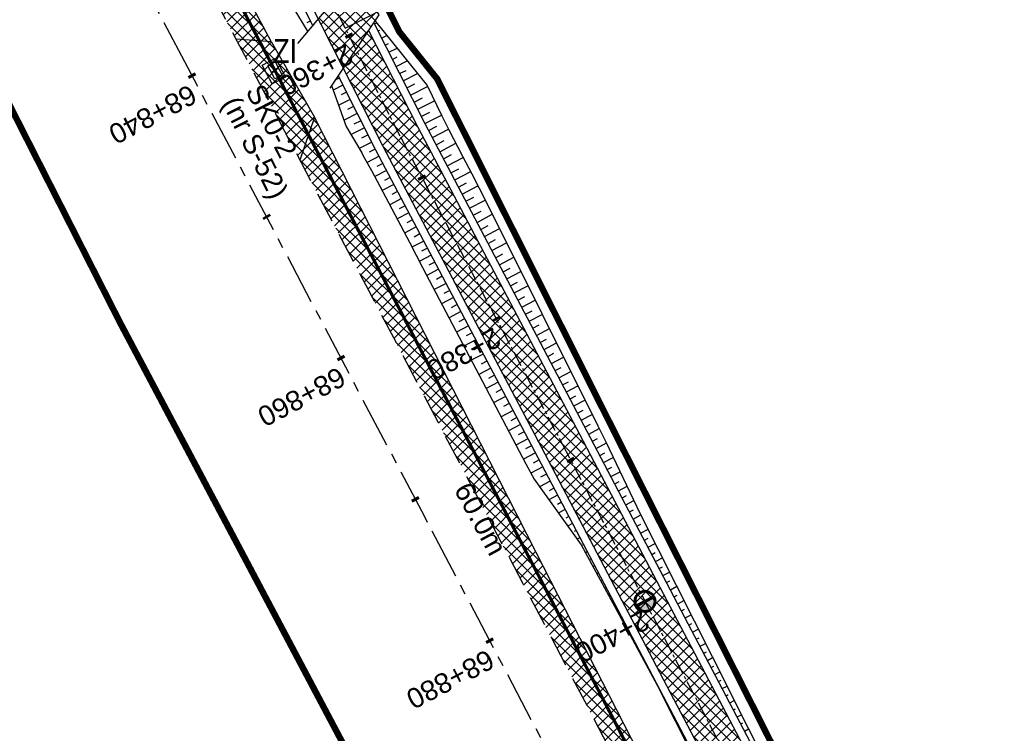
# Model space of a CAD drawing. Header units: metres. Extents: x 7529682 to 7533711, y 5721186 to 5727842.
# Tile 44 of 110: x 7530796 to 7530858, y 5725669 to 5725714. Entities that reach past the tile are written whole.
import ezdxf

# ---------------------------------------------------------------- set-up
doc = ezdxf.new("R2010")
doc.units = ezdxf.units.M
for name, pattern in [('817-dzialki-09-05-04$0$HIDDEN', [0.375, 0.25, -0.125]), ('CENTER', [50.8, 31.75, -6.35, 6.35, -6.35]), ('HIDDEN', [9.525, 6.35, -3.175])]:
    doc.linetypes.add(name, pattern=pattern)
for name, color, linetype in [('C-DROGI-SYTUACJA-ETYKIETY', 7, 'Continuous'), ('D-hatch-pobocza', 131, 'Continuous'), ('D-hatch-zjazdy-BA', 244, 'Continuous'), ('D-hatch-zjazdy-kruszywo', 111, 'Continuous'), ('D-pobocza', 7, 'Continuous'), ('D-skarpa', 7, 'Continuous'), ('D-skarpa-kreskowanie', 7, 'Continuous')]:
    doc.layers.add(name, color=color, linetype=linetype)
doc.layers.add('D-hatch-ciag-pieszo-rowerowy', color=7, linetype='Continuous', lineweight=13, true_color=0xff9f80)
doc.layers.add('D-LR-etap-III', color=7, linetype='817-dzialki-09-05-04$0$HIDDEN', lineweight=50, true_color=0xff1aff)
for name, color, linetype, lineweight in [('D-krawędzie', 7, 'Continuous', 30), ('D-obrzeża', 7, 'Continuous', 30), ('D-oś', 10, 'CENTER', 30), ('D-zjazdy', 7, 'Continuous', 30), ('D-zjazdy-opis', 7, 'Continuous', 30), ('Sieci-T-kanal technologiczny', 4, 'kt kanał technologiczny', 30)]:
    doc.layers.add(name, color=color, linetype=linetype, lineweight=lineweight)
for name, color, linetype, true_color in [('D-opis-KT-dlugosci', 7, 'Continuous', 0xff8000), ('D-opis-KT-studnie', 7, 'Continuous', 0xff8000), ('poprzeczki', 7, 'Continuous', 0x0000c7)]:
    doc.layers.add(name, color=color, linetype=linetype, true_color=true_color)
doc.styles.add('2mm08', font='arial.ttf', dxfattribs={"width": 0.8})
doc.styles.add('ARIAL', font='arial.ttf', dxfattribs={"height": 1})
doc.styles.get("Standard").update_dxf_attribs({"font": 'arial.ttf'})
doc.linetypes.add('kt kanał technologiczny', pattern='A,1,-0.8,["kt",Standard,S=0.5,R=0,X=-0.7,Y=-0.15],-0.3', length=2.1)
pattern_1 = [(45, (0, 0), (-0.33675960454, 0.33675960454), []), (135, (0, 0), (-0.33675960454, -0.33675960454), [])]

# ---------------------------------------------------------------- blocks, each defined once
blk = doc.blocks.new('AeccTickLine')
at = {"color": 0, "linetype": 'ByBlock', "lineweight": -2}
blk.add_line((0, 1), (0, -1), dxfattribs=at)
blk = doc.blocks.new('kilometraz')
at = {"linetype": 'ByBlock', "lineweight": -2}
blk.add_hatch(color=0, dxfattribs=at).paths.add_polyline_path([(0, -0.28125, 0.41421356), (0.28125, 0, 0.41421356), (0, 0.28125)])
at = {"color": 0, "linetype": 'ByBlock', "lineweight": -2}
blk.add_line((0, 0.28125), (0, -0.28125), dxfattribs=at)
blk.add_circle((0, 0), 0.28125, dxfattribs=at)
blk = doc.blocks.new('SKR2')
at = {"layer": 'Sieci-T-kanal technologiczny', "color": 2, "lineweight": 25}
for points in [[(0.028, -0.188), (0.958, -1.153), (0.282, -1.805), (-0.648, -0.84)], [(-0.038, -0.537), (0.607, -1.206), (0.233, -1.567), (-0.412, -0.898)]]:
    blk.add_lwpolyline(points, close=True, dxfattribs=at)
blk.add_lwpolyline([(-0.09, -1.232), (0.285, -0.872)], dxfattribs=at)

msp = doc.modelspace()

# ---------------------------------------------------------------- hatches: boundary and pattern name
at = {"layer": 'D-hatch-ciag-pieszo-rowerowy'}
h = msp.add_hatch(dxfattribs=at)
h.set_pattern_fill('ANSI37', color=256, scale=0.15, style=0)
h.set_pattern_definition(pattern_1)
edge = h.paths.add_edge_path()
edge.add_line((7530818.124, 5725713.249), (7530816.54, 5725710.847))
edge.add_line((7530816.54, 5725710.847), (7530819.007, 5725705.983))
edge.add_line((7530819.007, 5725705.983), (7530845.281, 5725656.022))
edge.add_line((7530845.281, 5725656.022), (7530865.098, 5725618.485))
edge.add_line((7530865.098, 5725618.485), (7530869.71, 5725609.719))
edge.add_line((7530869.71, 5725609.719), (7530876.809, 5725596.199))
edge.add_arc((7530894.516, 5725605.497), 20, 207.7039, 238.14424)
edge.add_line((7530883.96, 5725588.51), (7530886.535, 5725586.909))
edge.add_arc((7530875.98, 5725569.922), 20, 27.7039, 58.14424, ccw=False)
edge.add_line((7530893.687, 5725579.22), (7530895.076, 5725576.575))
edge.add_line((7530895.076, 5725576.575), (7530899.583, 5725578.804))
edge.add_line((7530899.583, 5725578.804), (7530895.584, 5725580.984))
edge.add_arc((7530877.877, 5725571.686), 20, 27.7039, 58.14424)
edge.add_line((7530888.433, 5725588.674), (7530885.858, 5725590.274))
edge.add_arc((7530896.413, 5725607.262), 20, 207.7039, 238.14424, ccw=False)
edge.add_line((7530878.706, 5725597.964), (7530871.923, 5725610.881))
edge.add_line((7530871.923, 5725610.881), (7530867.31, 5725619.651))
edge.add_line((7530867.31, 5725619.651), (7530847.493, 5725657.187))
edge.add_line((7530847.493, 5725657.187), (7530821.219, 5725707.149))
edge.add_line((7530821.219, 5725707.149), (7530818.124, 5725713.249))
at = {"layer": 'D-hatch-pobocza'}
h = msp.add_hatch(dxfattribs=at)
h.set_pattern_fill('ANSI37', color=256, scale=0.15, style=0)
h.set_pattern_definition(pattern_1)
h.paths.add_polyline_path([(7530720.98, 5725884.44), (7530708.37, 5725908.34), (7530695.8, 5725932.28), (7530687.36, 5725949.02), (7530675.51, 5725970.87), (7530663.29, 5725994.02), (7530649.63, 5726020.19), (7530635.9, 5726046.17), (7530600.685, 5726114.059), (7530599.743, 5726113.515), (7530641.555, 5726032.008), (7530660.961, 5725995.07), (7530689.128, 5725941.54), (7530707.336, 5725907.032), (7530725.256, 5725873.093), (7530743.97, 5725837.654), (7530770.527, 5725787.119), (7530787.864, 5725754.267), (7530809.813, 5725712.702), (7530812.028, 5725712.541), (7530798.84, 5725737.15), (7530787.35, 5725758.8), (7530776.05, 5725780.2), (7530760.43, 5725809.79), (7530749.22, 5725830.63), (7530733.52, 5725861.06)])
h = msp.add_hatch(dxfattribs=at)
h.set_pattern_fill('ANSI37', color=256, scale=0.15, style=0)
h.set_pattern_definition(pattern_1)
h.paths.add_polyline_path([(7530850.03, 5725639.55), (7530838.26, 5725661.68), (7530828.61, 5725680.54), (7530814.732, 5725707.81), (7530813.812, 5725705.117), (7530824.739, 5725684.389), (7530840.856, 5725653.693), (7530860.675, 5725616.154), (7530865.283, 5725607.394), (7530878.05, 5725583.08), (7530883.104, 5725573.52), (7530886.053, 5725572.463), (7530871.95, 5725597.92), (7530858.97, 5725622.4)])
at = {"layer": 'D-hatch-zjazdy-BA'}
h = msp.add_hatch(dxfattribs=at)
h.set_pattern_fill('ANSI37', color=256, scale=0.15, style=0)
h.set_pattern_definition(pattern_1)
h.paths.add_polyline_path([(7530817.229, 5725716.623), (7530814.971, 5725713.941), (7530816.527, 5725710.873), (7530818.77, 5725714.21)])
at = {"layer": 'D-hatch-zjazdy-kruszywo'}
h = msp.add_hatch(dxfattribs=at)
h.set_pattern_fill('ANSI37', color=256, scale=0.15, style=0)
h.set_pattern_definition(pattern_1)
h.paths.add_polyline_path([(7530812.028, 5725712.541), (7530809.813, 5725712.702), (7530809.898, 5725712.542), (7530813.812, 5725705.117), (7530814.732, 5725707.81)])

# ---------------------------------------------------------------- linework, layer by layer
at = {"layer": 'D-krawędzie', "linetype": 'HIDDEN', "ltscale": 0.3, "flags": 128}
msp.add_lwpolyline([(7530572.01, 5726166.06), (7530599.74, 5726113.52), (7530641.555, 5726032.008), (7530660.961, 5725995.07), (7530689.128, 5725941.54), (7530707.336, 5725907.032), (7530725.256, 5725873.093), (7530743.97, 5725837.654), (7530770.527, 5725787.119), (7530787.864, 5725754.267), (7530809.898, 5725712.542), (7530824.739, 5725684.389), (7530840.856, 5725653.693), (7530860.675, 5725616.154), (7530865.283, 5725607.394), (7530878.05, 5725583.08), (7530918.172, 5725507.178), (7530950.163, 5725446.305), (7530993.419, 5725364.265), (7531022.766, 5725308.719), (7531053.81, 5725249.872), (7531081.166, 5725197.875), (7531103.902, 5725154.541), (7531128.123, 5725108.448), (7531149.3, 5725068.25), (7531167.38, 5725033.767), (7531197.165, 5724976.988), (7531228.151, 5724918.034), (7531253.153, 5724870.491), (7531286.796, 5724806.654), (7531306.74, 5724768.665), (7531335.094, 5724714.652), (7531357.319, 5724672.439), (7531373.645, 5724641.454), (7531392.162, 5724605.999), (7531418.48, 5724555.853), (7531439.727, 5724515.582), (7531476.36, 5724446.19), (7531491.8, 5724416.76), (7531531.9, 5724339.933), (7531557.227, 5724291.659), (7531569.852, 5724267.577), (7531591.376, 5724226.548), (7531610.004, 5724191.103), (7531616.883, 5724177.999), (7531629.985, 5724153.025), (7531641.007, 5724132.022), (7531664.906, 5724087.617), (7531677.644, 5724064.786), (7531683.112, 5724054.988), (7531686.753, 5724048.18), (7531695.448, 5724031.697), (7531703.749, 5724015.917), (7531709.214, 5724005.514), (7531719.389, 5723986.147), (7531726.295, 5723973), (7531732.741, 5723960.736), (7531735.13, 5723956.19)], dxfattribs=at)
at = {"layer": 'D-LR-etap-III', "ltscale": 10, "flags": 128}
msp.add_lwpolyline([(7531750.474, 5723895.103, 0.4, 0.4, 0), (7531750.505, 5723895.13, 0.4, 0.4, 0), (7531682.71, 5724022.92, 0.4, 0.4, 0), (7531619.177, 5724147.204, 0.4, 0.4, 0), (7531592.309, 5724198.489, 0.4, 0.4, 0), (7531553.264, 5724272.919, 0.4, 0.4, 0), (7531504.02, 5724366.79, 0.4, 0.4, 0), (7531482.09, 5724407.62, 0.4, 0.4, 0), (7531412.35, 5724541.183, 0.4, 0.4, 0), (7531388.464, 5724586.93, 0.4, 0.4, 0), (7531345.12, 5724669.94, 0.4, 0.4, 0), (7531127.66, 5725081.67, 0.4, 0.4, 0), (7531059.253, 5725211.041, 0.4, 0.4, 0), (7531008.007, 5725307.954, 0.4, 0.4, 0), (7530964.182, 5725390.836, 0.4, 0.4, 0), (7530914.557, 5725484.684, 0.4, 0.4, 0), (7530865.243, 5725577.494, 0.4, 0.4, 0), (7530840.085, 5725624.059, 0.4, 0.4, 0), (7530802.56, 5725694.925, 0.4, 0.4, 0), (7530755.54, 5725787.51, 0.4, 0.4, 0), (7530708.718, 5725876.303, 0.4, 0.4, 0), (7530695.12, 5725902.09, 0.4, 0.4, 0), (7530642.914, 5726001.078, 0.4, 0.4, 0), (7530634.935, 5726016.147, 0.4, 0.4, 0), (7530610.82, 5726061.93, 0.4, 0.4, 0), (7530610.82, 5726061.93, 0.4, 0.4, 0), (7530607.21, 5726063.51, 0.4, 0.4, 0), (7530597.42, 5726080.68, 0.4, 0.4, 0), (7530591.16, 5726088.44, 0.4, 0.4, 0), (7530581.28, 5726107.21, 0.4, 0.4, 0), (7530571.29, 5726130.56, 0.4, 0.4, 0), (7530549.555, 5726171.527, 0.4, 0.4, 0), (7530531.014, 5726206.474, 0.4, 0.4, 0), (7530516.461, 5726236.017, 0.4, 0.4, 0), (7530500.799, 5726266.141, 0.4, 0.4, 0), (7530491.35, 5726283.94, 0.4, 0.4, 0), (7530482.4, 5726303.41, 0.4, 0.4, 0), (7530482.4, 5726303.41, 0.4, 0.4, 0), (7530450.41, 5726357.28, 0.4, 0.4, 0), (7530397.759, 5726458.5, 0.4, 0.4, 0), (7530334.708, 5726583.665, 0.4, 0.4, 0), (7530303.939, 5726645.168, 0.4, 0.4, 0), (7530300.51, 5726651.778, 0.4, 0.4, 0), (7530289.214, 5726671.967, 0.4, 0.4, 0), (7530281.54, 5726685.57, 0.4, 0.4, 0), (7530261.371, 5726724.163, 0.4, 0.4, 0), (7530254.03, 5726738.21, 0.4, 0.4, 0), (7530197.22, 5726845.06, 0.4, 0.4, 0), (7530194.71, 5726849.15, 0.4, 0.4, 0), (7530195.92, 5726850.75, 0.4, 0.4, 0), (7530170.547, 5726892.961, 0.4, 0.4, 0), (7530143.175, 5726945.066, 0.4, 0.4, 0), (7530105.06, 5727018.32, 0.4, 0.4, 0), (7530100.06, 5727027.16, 0.4, 0.4, 0), (7530062.319, 5727099.625, 0.4, 0.4, 0), (7530015.379, 5727189.42, 0.4, 0.4, 0), (7529983.208, 5727250.207, 0.4, 0.4, 0), (7529953.284, 5727306.747, 0.4, 0.4, 0), (7529900.671, 5727406.159, 0.4, 0.4, 0), (7529890.63, 5727425.131, 0.4, 0.4, 0), (7529875.155, 5727454.426, 0.4, 0.4, 0), (7529857.56, 5727487.787, 0.4, 0.4, 0), (7529835.194, 5727530.193, 0.4, 0.4, 0), (7529811.741, 5727574.662, 0.4, 0.4, 0), (7529792.102, 5727611.923, 0.4, 0.4, 0), (7529768.066, 5727657.47, 0.4, 0.4, 0), (7529755.211, 5727682.131, 0.4, 0.4, 0), (7529753.31, 5727681.13, 0.4, 0.4, 0), (7529739.21, 5727707.77, 0.4, 0.4, 0), (7529735.395, 5727711.252, 0.4, 0.4, 0), (7529725.42, 5727730.2, 0.4, 0.4, 0), (7529723.55, 5727729.88, 0.4, 0.4, 0), (7529695.567, 5727782.932, 0.4, 0.4, 0), (7529717.68, 5727794.024, 0.4, 0.4, 0), (7529736.275, 5727758.647, 0.4, 0.4, 0), (7529736.275, 5727758.647, 0.4, 0.4, 0), (7529744.511, 5727750.406, 0.4, 0.4, 0), (7529744.511, 5727750.406, 0.4, 0.4, 0), (7529750.283, 5727738.55, 0.4, 0.4, 0), (7529777.109, 5727687.569, 0.4, 0.4, 0), (7529796.515, 5727651.33, 0.4, 0.4, 0), (7529814.938, 5727616.793, 0.4, 0.4, 0), (7529839.007, 5727572.304, 0.4, 0.4, 0), (7529860.618, 5727532.509, 0.4, 0.4, 0), (7529882.349, 5727491.504, 0.4, 0.4, 0), (7529904.865, 5727449.096, 0.4, 0.4, 0), (7529920.747, 5727418.885, 0.4, 0.4, 0), (7529946.677, 5727368.547, 0.4, 0.4, 0), (7529972.025, 5727320.573, 0.4, 0.4, 0), (7529987.74, 5727290.153, 0.4, 0.4, 0), (7529996.497, 5727273.662, 0.4, 0.4, 0), (7530017.541, 5727234.203, 0.4, 0.4, 0), (7530033.054, 5727204.864, 0.4, 0.4, 0), (7530051.623, 5727170.223, 0.4, 0.4, 0), (7530069.277, 5727137.016, 0.4, 0.4, 0), (7530089.385, 5727097.534, 0.4, 0.4, 0), (7530109.713, 5727060.747, 0.4, 0.4, 0), (7530136.77, 5727011.64, 0.4, 0.4, 0), (7530162.447, 5726962.744, 0.4, 0.4, 0), (7530187.674, 5726916.992, 0.4, 0.4, 0), (7530207.821, 5726879.335, 0.4, 0.4, 0), (7530230.626, 5726834.519, 0.4, 0.4, 0), (7530262.288, 5726776.618, 0.4, 0.4, 0), (7530277.51, 5726760.213, 0.4, 0.4, 0), (7530286.037, 5726744.107, 0.4, 0.4, 0), (7530288.097, 5726735.884, 0.4, 0.4, 0), (7530290.394, 5726725.047, 0.4, 0.4, 0), (7530296.177, 5726713.583, 0.4, 0.4, 0), (7530302.726, 5726701.182, 0.4, 0.4, 0), (7530325.685, 5726657.466, 0.4, 0.4, 0), (7530343.244, 5726623.649, 0.4, 0.4, 0), (7530360.23, 5726591.747, 0.4, 0.4, 0), (7530383.209, 5726548.059, 0.4, 0.4, 0), (7530406.018, 5726503.606, 0.4, 0.4, 0), (7530427.465, 5726462.62, 0.4, 0.4, 0), (7530447.928, 5726424.388, 0.4, 0.4, 0), (7530471.127, 5726379.921, 0.4, 0.4, 0), (7530490.501, 5726343.033, 0.4, 0.4, 0), (7530509.499, 5726306.733, 0.4, 0.4, 0), (7530529.89, 5726267.244, 0.4, 0.4, 0), (7530543.852, 5726238.99, 0.4, 0.4, 0), (7530554.809, 5726218.944, 0.4, 0.4, 0), (7530559.027, 5726212.223, 0.4, 0.4, 0), (7530563.061, 5726206.41, 0.4, 0.4, 0), (7530566.934, 5726200.464, 0.4, 0.4, 0), (7530569.771, 5726194.902, 0.4, 0.4, 0), (7530571.473, 5726191.282, 0.4, 0.4, 0), (7530572.839, 5726188.025, 0.4, 0.4, 0), (7530575.295, 5726182.035, 0.4, 0.4, 0), (7530579.737, 5726173.306, 0.4, 0.4, 0), (7530583.3, 5726167.41, 0.4, 0.4, 0), (7530593.4, 5726163.33, 0.4, 0.4, 0), (7530598.618, 5726155.264, 0.4, 0.4, 0), (7530608.258, 5726140.497, 0.4, 0.4, 0), (7530603.27, 5726136.83, 0.4, 0.4, 0), (7530606.53, 5726131.84, 0.4, 0.4, 0), (7530604.239, 5726124.217, 0.4, 0.4, 0), (7530605.847, 5726121.63, 0.4, 0.4, 0), (7530608.972, 5726116.164, 0.4, 0.4, 0), (7530618.114, 5726097.791, 0.4, 0.4, 0), (7530651.213, 5726034.96, 0.4, 0.4, 0), (7530670.244, 5725998.611, 0.4, 0.4, 0), (7530698.075, 5725945.953, 0.4, 0.4, 0), (7530716.506, 5725911.305, 0.4, 0.4, 0), (7530735.223, 5725875.667, 0.4, 0.4, 0), (7530752.504, 5725842.155, 0.4, 0.4, 0), (7530778.311, 5725793.501, 0.4, 0.4, 0), (7530797.5, 5725756.382, 0.4, 0.4, 0), (7530812.519, 5725728.289, 0.4, 0.4, 0), (7530820.039, 5725713.16, 0.4, 0.4, 0), (7530822.422, 5725710.194, 0.4, 0.4, 0), (7530833.155, 5725688.801, 0.4, 0.4, 0), (7530849.629, 5725656.159, 0.4, 0.4, 0), (7530867.983, 5725621.964, 0.4, 0.4, 0), (7530872.63, 5725612.888, 0.4, 0.4, 0), (7530880.354, 5725597.595, 0.4, 0.4, 0), (7530883.839, 5725593.389, 0.4, 0.4, 0), (7530891.782, 5725587.763, 0.4, 0.4, 0), (7530895.039, 5725584.281, 0.4, 0.4, 0), (7530897.034, 5725580.941, 0.4, 0.4, 0), (7530900.952, 5725579.946, 0.4, 0.4, 0), (7530904.81, 5725571.977, 0.4, 0.4, 0), (7530903.682, 5725568.566, 0.4, 0.4, 0), (7530908.901, 5725558.845, 0.4, 0.4, 0), (7530910.252, 5725545.672, 0.4, 0.4, 0), (7530912.873, 5725538.646, 0.4, 0.4, 0), (7530945.278, 5725478.464, 0.4, 0.4, 0), (7530959.692, 5725450.246, 0.4, 0.4, 0), (7531002.827, 5725368.192, 0.4, 0.4, 0), (7531044.704, 5725290.314, 0.4, 0.4, 0), (7531064.099, 5725253.213, 0.4, 0.4, 0), (7531083.01, 5725216.678, 0.4, 0.4, 0), (7531113.013, 5725158.466, 0.4, 0.4, 0), (7531137.364, 5725113.071, 0.4, 0.4, 0), (7531150.831, 5725086.712, 0.4, 0.4, 0), (7531159.746, 5725076.641, 0.4, 0.4, 0), (7531166.31, 5725074.58, 0.4, 0.4, 0), (7531172.29, 5725062.58, 0.4, 0.4, 0), (7531170.59, 5725055.606, 0.4, 0.4, 0), (7531173.733, 5725044.081, 0.4, 0.4, 0), (7531215.342, 5724964.86, 0.4, 0.4, 0), (7531238.054, 5724921.685, 0.4, 0.4, 0), (7531262.39, 5724875.283, 0.4, 0.4, 0), (7531295.587, 5724811.266, 0.4, 0.4, 0), (7531348.488, 5724712.363, 0.4, 0.4, 0), (7531363.741, 5724682.684, 0.4, 0.4, 0), (7531366.987, 5724675.865, 0.4, 0.4, 0), (7531382.541, 5724646.111, 0.4, 0.4, 0), (7531401.299, 5724610.875, 0.4, 0.4, 0), (7531428.965, 5724558.862, 0.4, 0.4, 0), (7531449.111, 5724520.398, 0.4, 0.4, 0), (7531477.293, 5724465.831, 0.4, 0.4, 0), (7531500.996, 5724421.113, 0.4, 0.4, 0), (7531512.122, 5724400.549, 0.4, 0.4, 0), (7531513.782, 5724396.757, 0.4, 0.4, 0), (7531526.32, 5724379.39, 0.4, 0.4, 0), (7531566.784, 5724302.736, 0.4, 0.4, 0), (7531612.277, 5724225.61, 0.4, 0.4, 0), (7531620.493, 5724210.548, 0.4, 0.4, 0), (7531631.578, 5724196.258, 0.4, 0.4, 0), (7531653.484, 5724152.434, 0.4, 0.4, 0), (7531661.151, 5724128.494, 0.4, 0.4, 0), (7531673.881, 5724101.186, 0.4, 0.4, 0), (7531684.691, 5724081.184, 0.4, 0.4, 0), (7531699.212, 5724051.17, 0.4, 0.4, 0), (7531704.034, 5724040.584, 0.4, 0.4, 0), (7531704.034, 5724040.584, 0.4, 0.4, 0), (7531703.913, 5724037.17, 0.4, 0.4, 0), (7531736.42, 5723969.232, 0.4, 0.4, 0), (7531738.285, 5723967.699, 0.4, 0.4, 0), (7531742.181, 5723962.346, 0.4, 0.4, 0), (7531744.286, 5723958.616, 0.4, 0.4, 0), (7531755.393, 5723944.193, 0.4, 0.4, 0), (7531758.69, 5723936.76, 0.4, 0.4, 0), (7531780.08, 5723929.25, 0.4, 0.4, 0), (7531792.612, 5723906.338, 0.4, 0.4, 0), (7531792.612, 5723906.338, 0.4, 0.4, 0), (7531756.962, 5723883.055, 0.4, 0.4, 0), (7531750.46, 5723895.13, 0.4, 0.4, 0), (7531750.46, 5723895.13, 0, 0, 0)], format="xyseb", dxfattribs=at)
at = {"layer": 'D-obrzeża'}
for points in [[(7530597.423, 5726127.912, 0.123992), (7530598.087, 5726125.817), (7530601.49, 5726120.31, -0.017191), (7530604.901, 5726114.341), (7530625.206, 5726075.789), (7530639.927, 5726047.965), (7530648.54, 5726030.859, 0.00515), (7530651.375, 5726025.369), (7530659.842, 5726009.38, -0.00515), (7530662.677, 5726003.89), (7530665.83, 5725997.628), (7530693.994, 5725944.104), (7530712.201, 5725909.598), (7530730.12, 5725875.66), (7530748.836, 5725840.217), (7530775.501, 5725789.739), (7530792.729, 5725756.833), (7530803.873, 5725735.729, -0.004099), (7530806.134, 5725731.361), (7530819.007, 5725705.983)], [(7530899.583, 5725578.804), (7530896.833, 5725580.303, -0.131848), (7530894.957, 5725582.092, 0.117448), (7530888.433, 5725588.674), (7530885.858, 5725590.274, -0.133608), (7530878.706, 5725597.964), (7530871.923, 5725610.881), (7530867.31, 5725619.651), (7530847.493, 5725657.187), (7530831.376, 5725687.881), (7530821.219, 5725707.149)], [(7530819.007, 5725705.983), (7530829.164, 5725686.717), (7530845.281, 5725656.022), (7530865.098, 5725618.485), (7530869.71, 5725609.719), (7530876.809, 5725596.199, 0.133608), (7530883.96, 5725588.51), (7530886.535, 5725586.909, -0.133608), (7530893.687, 5725579.22), (7530895.076, 5725576.576)]]:
    msp.add_lwpolyline(points, format="xyb", dxfattribs=at)
msp.add_lwpolyline([(7530821.219, 5725707.149), (7530818.124, 5725713.249)], dxfattribs=at)
at = {"layer": 'D-oś', "ltscale": 0.1}
msp.add_lwpolyline([(7530915.075, 5725505.546), (7530874.954, 5725581.449), (7530862.185, 5725605.765), (7530857.579, 5725614.523), (7530837.759, 5725652.063), (7530821.642, 5725682.76), (7530806.803, 5725710.907), (7530784.769, 5725752.633), (7530767.43, 5725785.489), (7530740.873, 5725836.023), (7530722.161, 5725871.458), (7530704.24, 5725905.399), (7530686.032, 5725939.909), (7530657.862, 5725993.442), (7530638.453, 5726030.387), (7530594.845, 5726110.895), (7530594.845, 5726110.895), (7530594.845, 5726110.895), (7530540.21, 5726214.45)], dxfattribs=at)
at = {"layer": 'D-oś', "ltscale": 0.03}
msp.add_lwpolyline([(7530731.225, 5725876.244), (7530749.941, 5725840.801), (7530776.607, 5725790.321), (7530793.835, 5725757.415), (7530804.978, 5725736.313, -0.004099), (7530807.239, 5725731.945), (7530820.113, 5725706.566), (7530830.27, 5725687.299), (7530846.387, 5725656.605), (7530866.204, 5725619.068), (7530877.76, 5725597.076, 0.133536), (7530884.909, 5725589.392), (7530887.484, 5725587.792, -0.133608), (7530894.636, 5725580.102), (7530904.4, 5725561.506, -0.112773)], format="xyb", dxfattribs=at)
at = {"layer": 'D-pobocza'}
for points in [[(7530602.007, 5726118.49, -0.012618), (7530604.459, 5726114.108), (7530624.762, 5726075.559), (7530639.482, 5726047.738), (7530648.093, 5726030.634, 0.00515), (7530650.928, 5726025.144), (7530659.395, 5726009.155, -0.00515), (7530662.231, 5726003.665), (7530665.386, 5725997.397), (7530693.552, 5725943.871), (7530711.758, 5725909.365), (7530729.678, 5725875.427), (7530748.394, 5725839.984), (7530775.058, 5725789.507), (7530792.286, 5725756.601), (7530803.431, 5725735.496, -0.004099), (7530805.692, 5725731.127), (7530814.621, 5725713.526)], [(7530896.348, 5725580.605), (7530896.027, 5725581.217, 0.133608), (7530888.697, 5725589.099), (7530886.121, 5725590.699, -0.133608), (7530879.149, 5725598.196), (7530872.366, 5725611.113), (7530867.752, 5725619.884), (7530847.935, 5725657.42), (7530831.819, 5725688.114), (7530821.661, 5725707.382)], [(7530818.565, 5725705.75), (7530828.721, 5725686.485), (7530844.838, 5725655.79), (7530864.656, 5725618.252), (7530869.267, 5725609.486), (7530876.366, 5725595.967, 0.133608), (7530883.697, 5725588.085), (7530886.272, 5725586.485, -0.133608), (7530893.244, 5725578.988), (7530894.624, 5725576.36)]]:
    msp.add_lwpolyline(points, format="xyb", dxfattribs=at)
for points in [[(7530812.028, 5725712.541), (7530798.84, 5725737.15)], [(7530821.661, 5725707.382), (7530818.444, 5725713.725)], [(7530816.208, 5725710.397), (7530818.565, 5725705.75)], [(7530886.053, 5725572.463), (7530871.95, 5725597.92), (7530858.97, 5725622.4), (7530850.03, 5725639.55), (7530838.26, 5725661.68), (7530828.61, 5725680.54), (7530814.732, 5725707.81)]]:
    msp.add_lwpolyline(points, dxfattribs=at)
at = {"layer": 'D-skarpa', "linetype": 'Continuous'}
for points in [[(7530812.442, 5725716.263), (7530814.308, 5725713.154)], [(7530818.543, 5725713.872), (7530818.586, 5725713.773), (7530821.785, 5725709.789), (7530822.715, 5725707.886), (7530823.158, 5725707.015), (7530824.009, 5725705.362), (7530824.591, 5725704.253), (7530825.5, 5725702.456), (7530832.484, 5725688.466), (7530832.976, 5725687.475), (7530835.14, 5725682.964), (7530837.387, 5725678.497), (7530839.632, 5725674.029), (7530841.881, 5725669.562), (7530844.14, 5725665.101), (7530846.4, 5725660.64), (7530846.934, 5725659.595), (7530848.064, 5725657.486), (7530848.742, 5725656.227), (7530851.098, 5725651.817), (7530853.462, 5725647.411), (7530855.854, 5725643.02), (7530858.221, 5725638.615)], [(7530815.802, 5725709.795), (7530816.727, 5725707.223), (7530817.693, 5725705.574), (7530817.79, 5725705.388), (7530818.301, 5725704.454), (7530819.185, 5725702.819), (7530819.772, 5725701.713), (7530820.698, 5725699.925), (7530821.499, 5725698.386), (7530827.969, 5725686.086), (7530828.487, 5725685.118), (7530831.428, 5725681.015), (7530833.819, 5725676.624), (7530836.202, 5725672.227), (7530840.705, 5725663.297), (7530843.07, 5725658.892), (7530843.63, 5725657.861), (7530844.755, 5725655.748), (7530845.434, 5725654.481), (7530850.155, 5725645.665), (7530852.508, 5725641.253), (7530854.798, 5725636.808), (7530857.074, 5725632.356), (7530859.152, 5725627.799)]]:
    msp.add_lwpolyline(points, dxfattribs=at)
at = {"layer": 'D-skarpa-kreskowanie', "linetype": 'Continuous'}
for p, q in [((7530814.471, 5725713.82, 107.346), (7530814.256, 5725713.71, 107.328)), ((7530818.483, 5725713.647, 107.455), (7530818.628, 5725713.72, 107.347)), ((7530818.71, 5725713.201, 107.45), (7530818.829, 5725713.261, 107.361)), ((7530818.936, 5725712.755, 107.445), (7530819.268, 5725712.923, 107.197)), ((7530819.162, 5725712.309, 107.44), (7530819.375, 5725712.417, 107.281)), ((7530819.388, 5725711.863, 107.435), (7530819.908, 5725712.127, 107.046)), ((7530819.614, 5725711.417, 107.429), (7530819.921, 5725711.573, 107.2)), ((7530819.841, 5725710.972, 107.424), (7530820.548, 5725711.33, 106.896)), ((7530820.067, 5725710.526, 107.419), (7530820.467, 5725710.729, 107.12)), ((7530820.293, 5725710.08, 107.414), (7530821.187, 5725710.533, 106.745)), ((7530816.507, 5725709.807, 107.299), (7530815.908, 5725709.502, 107.074)), ((7530816.281, 5725710.252, 107.304), (7530816.009, 5725710.114, 107.236)), ((7530820.519, 5725709.634, 107.409), (7530821.013, 5725709.884, 107.039)), ((7530816.733, 5725709.361, 107.294), (7530816.406, 5725709.194, 107.137)), ((7530820.745, 5725709.188, 107.403), (7530821.814, 5725709.73, 106.604)), ((7530816.959, 5725708.915, 107.289), (7530816.249, 5725708.554, 106.887)), ((7530820.972, 5725708.742, 107.398), (7530821.503, 5725709.011, 107.001)), ((7530821.198, 5725708.296, 107.393), (7530822.253, 5725708.831, 106.604)), ((7530817.412, 5725708.023, 107.278), (7530816.59, 5725707.606, 106.701)), ((7530817.186, 5725708.469, 107.283), (7530816.802, 5725708.274, 107.039)), ((7530821.424, 5725707.85, 107.388), (7530821.948, 5725708.116, 106.996)), ((7530821.65, 5725707.404, 107.383), (7530822.692, 5725707.933, 106.604)), ((7530817.638, 5725707.577, 107.273), (7530817.207, 5725707.358, 106.951)), ((7530817.864, 5725707.131, 107.268), (7530817.029, 5725706.707, 106.644)), ((7530818.09, 5725706.685, 107.263), (7530817.686, 5725706.48, 106.961)), ((7530821.883, 5725706.962, 107.377), (7530822.396, 5725707.232, 106.99)), ((7530822.116, 5725706.519, 107.372), (7530823.136, 5725707.057, 106.603)), ((7530818.317, 5725706.239, 107.258), (7530817.535, 5725705.843, 106.673)), ((7530822.349, 5725706.077, 107.368), (7530822.857, 5725706.345, 106.985)), ((7530822.582, 5725705.635, 107.365), (7530823.594, 5725706.168, 106.602)), ((7530818.543, 5725705.793, 107.252), (7530818.162, 5725705.6, 106.967)), ((7530822.816, 5725705.192, 107.361), (7530823.319, 5725705.458, 106.981)), ((7530818.776, 5725705.351, 107.247), (7530818.027, 5725704.956, 106.683)), ((7530819.009, 5725704.908, 107.242), (7530818.638, 5725704.713, 106.963)), ((7530823.049, 5725704.75, 107.358), (7530824.052, 5725705.279, 106.601)), ((7530819.242, 5725704.466, 107.238), (7530818.505, 5725704.078, 106.683)), ((7530823.282, 5725704.308, 107.357), (7530823.783, 5725704.572, 106.979)), ((7530823.515, 5725703.866, 107.356), (7530824.517, 5725704.394, 106.6)), ((7530819.708, 5725703.582, 107.231), (7530818.98, 5725703.198, 106.683)), ((7530819.475, 5725704.024, 107.235), (7530819.109, 5725703.831, 106.959)), ((7530823.748, 5725703.423, 107.357), (7530824.247, 5725703.686, 106.981)), ((7530819.941, 5725703.139, 107.228), (7530819.58, 5725702.949, 106.955)), ((7530823.981, 5725702.981, 107.358), (7530824.971, 5725703.503, 106.613)), ((7530820.175, 5725702.697, 107.227), (7530819.452, 5725702.316, 106.682)), ((7530824.215, 5725702.539, 107.36), (7530824.706, 5725702.797, 106.99)), ((7530824.448, 5725702.096, 107.362), (7530825.422, 5725702.61, 106.627)), ((7530820.641, 5725701.812, 107.226), (7530819.917, 5725701.431, 106.681)), ((7530820.408, 5725702.255, 107.226), (7530820.047, 5725702.064, 106.954)), ((7530824.681, 5725701.654, 107.364), (7530825.164, 5725701.909, 107.001)), ((7530820.874, 5725701.37, 107.228), (7530820.511, 5725701.179, 106.954)), ((7530824.914, 5725701.212, 107.368), (7530825.87, 5725701.716, 106.647)), ((7530821.107, 5725700.928, 107.23), (7530820.377, 5725700.543, 106.68)), ((7530825.147, 5725700.769, 107.371), (7530825.62, 5725701.019, 107.015)), ((7530825.38, 5725700.327, 107.374), (7530826.316, 5725700.821, 106.669)), ((7530821.574, 5725700.043, 107.234), (7530820.838, 5725699.655, 106.68)), ((7530821.34, 5725700.485, 107.231), (7530820.974, 5725700.292, 106.955)), ((7530825.614, 5725699.885, 107.378), (7530826.077, 5725700.129, 107.029)), ((7530825.847, 5725699.443, 107.381), (7530826.763, 5725699.926, 106.69)), ((7530821.807, 5725699.601, 107.238), (7530821.438, 5725699.406, 106.96)), ((7530822.04, 5725699.159, 107.241), (7530821.3, 5725698.769, 106.683)), ((7530822.273, 5725698.716, 107.244), (7530821.902, 5725698.521, 106.965)), ((7530826.08, 5725699, 107.384), (7530826.533, 5725699.239, 107.043)), ((7530826.313, 5725698.558, 107.388), (7530827.21, 5725699.031, 106.712)), ((7530822.506, 5725698.274, 107.248), (7530821.764, 5725697.883, 106.688)), ((7530826.546, 5725698.116, 107.391), (7530826.99, 5725698.349, 107.057)), ((7530826.78, 5725697.673, 107.395), (7530827.657, 5725698.136, 106.733)), ((7530822.739, 5725697.832, 107.251), (7530822.368, 5725697.636, 106.971)), ((7530827.013, 5725697.231, 107.398), (7530827.446, 5725697.46, 107.071)), ((7530822.973, 5725697.389, 107.254), (7530822.23, 5725696.998, 106.694)), ((7530823.206, 5725696.947, 107.258), (7530822.834, 5725696.751, 106.978)), ((7530827.246, 5725696.789, 107.401), (7530828.103, 5725697.241, 106.755)), ((7530823.439, 5725696.505, 107.261), (7530822.695, 5725696.113, 106.7)), ((7530827.479, 5725696.346, 107.405), (7530827.903, 5725696.57, 107.085)), ((7530827.712, 5725695.904, 107.408), (7530828.55, 5725696.346, 106.776)), ((7530823.905, 5725695.62, 107.268), (7530823.161, 5725695.228, 106.707)), ((7530823.672, 5725696.062, 107.264), (7530823.3, 5725695.866, 106.984)), ((7530827.945, 5725695.462, 107.411), (7530828.359, 5725695.68, 107.099)), ((7530824.139, 5725695.178, 107.271), (7530823.766, 5725694.981, 106.99)), ((7530828.179, 5725695.02, 107.415), (7530828.997, 5725695.451, 106.798)), ((7530824.372, 5725694.736, 107.274), (7530823.626, 5725694.343, 106.713)), ((7530828.412, 5725694.577, 107.418), (7530828.816, 5725694.79, 107.113)), ((7530828.645, 5725694.135, 107.421), (7530829.444, 5725694.556, 106.819)), ((7530824.838, 5725693.851, 107.281), (7530824.092, 5725693.458, 106.719)), ((7530824.605, 5725694.293, 107.278), (7530824.232, 5725694.097, 106.997)), ((7530828.878, 5725693.693, 107.425), (7530829.273, 5725693.901, 107.127)), ((7530825.071, 5725693.409, 107.285), (7530824.698, 5725693.212, 107.003)), ((7530829.111, 5725693.25, 107.428), (7530829.89, 5725693.661, 106.841)), ((7530825.304, 5725692.966, 107.288), (7530824.557, 5725692.572, 106.725)), ((7530825.538, 5725692.524, 107.291), (7530825.164, 5725692.327, 107.01)), ((7530829.344, 5725692.808, 107.431), (7530829.729, 5725693.011, 107.142)), ((7530829.578, 5725692.366, 107.435), (7530830.337, 5725692.766, 106.862)), ((7530825.771, 5725692.082, 107.295), (7530825.023, 5725691.687, 106.731)), ((7530829.811, 5725691.923, 107.438), (7530830.186, 5725692.121, 107.156)), ((7530830.044, 5725691.481, 107.442), (7530830.784, 5725691.871, 106.884)), ((7530826.004, 5725691.639, 107.298), (7530825.63, 5725691.442, 107.016)), ((7530826.237, 5725691.197, 107.301), (7530825.488, 5725690.802, 106.737)), ((7530826.47, 5725690.755, 107.305), (7530826.096, 5725690.557, 107.022)), ((7530830.277, 5725691.039, 107.445), (7530830.642, 5725691.231, 107.17)), ((7530830.51, 5725690.597, 107.448), (7530831.231, 5725690.976, 106.905)), ((7530826.703, 5725690.313, 107.308), (7530825.954, 5725689.917, 106.743)), ((7530830.743, 5725690.154, 107.452), (7530831.099, 5725690.342, 107.184)), ((7530830.977, 5725689.712, 107.455), (7530831.677, 5725690.081, 106.927)), ((7530827.17, 5725689.428, 107.315), (7530826.419, 5725689.032, 106.749)), ((7530826.937, 5725689.87, 107.311), (7530826.562, 5725689.673, 107.029)), ((7530831.21, 5725689.27, 107.458), (7530831.555, 5725689.452, 107.198)), ((7530827.403, 5725688.986, 107.318), (7530827.028, 5725688.788, 107.035)), ((7530831.443, 5725688.827, 107.462), (7530832.124, 5725689.186, 106.948)), ((7530827.636, 5725688.543, 107.321), (7530826.885, 5725688.147, 106.755)), ((7530831.676, 5725688.385, 107.465), (7530832.012, 5725688.562, 107.212)), ((7530831.909, 5725687.943, 107.468), (7530832.571, 5725688.29, 106.97)), ((7530828.102, 5725687.659, 107.328), (7530827.35, 5725687.262, 106.761)), ((7530827.869, 5725688.101, 107.325), (7530827.493, 5725687.903, 107.042)), ((7530832.141, 5725687.5, 107.472), (7530832.468, 5725687.671, 107.226)), ((7530828.336, 5725687.216, 107.332), (7530827.959, 5725687.018, 107.048)), ((7530832.374, 5725687.057, 107.475), (7530833.015, 5725687.394, 106.992)), ((7530828.569, 5725686.774, 107.335), (7530827.816, 5725686.377, 106.767)), ((7530828.802, 5725686.332, 107.338), (7530828.425, 5725686.134, 107.055)), ((7530832.606, 5725686.615, 107.478), (7530832.919, 5725686.779, 107.243)), ((7530832.839, 5725686.172, 107.482), (7530833.448, 5725686.492, 107.023)), ((7530829.034, 5725685.889, 107.342), (7530828.285, 5725685.496, 106.777)), ((7530833.071, 5725685.729, 107.485), (7530833.368, 5725685.885, 107.262)), ((7530829.267, 5725685.446, 107.345), (7530828.898, 5725685.253, 107.067)), ((7530833.304, 5725685.286, 107.488), (7530833.881, 5725685.59, 107.054)), ((7530829.499, 5725685.004, 107.348), (7530828.823, 5725684.649, 106.839)), ((7530829.731, 5725684.561, 107.352), (7530829.424, 5725684.4, 107.12)), ((7530833.536, 5725684.844, 107.492), (7530833.817, 5725684.991, 107.281)), ((7530833.769, 5725684.401, 107.495), (7530834.314, 5725684.687, 107.085)), ((7530829.964, 5725684.118, 107.355), (7530829.411, 5725683.828, 106.939)), ((7530834.001, 5725683.958, 107.499), (7530834.266, 5725684.097, 107.299)), ((7530830.196, 5725683.676, 107.358), (7530829.951, 5725683.547, 107.173)), ((7530830.429, 5725683.233, 107.362), (7530829.999, 5725683.007, 107.038)), ((7530834.233, 5725683.516, 107.502), (7530834.746, 5725683.785, 107.116)), ((7530830.661, 5725682.79, 107.365), (7530830.477, 5725682.694, 107.227)), ((7530834.466, 5725683.073, 107.505), (7530834.714, 5725683.203, 107.318)), ((7530834.698, 5725682.63, 107.509), (7530835.181, 5725682.884, 107.145)), ((7530830.894, 5725682.348, 107.368), (7530830.588, 5725682.187, 107.138)), ((7530834.931, 5725682.188, 107.512), (7530835.168, 5725682.312, 107.333)), ((7530835.163, 5725681.745, 107.515), (7530835.63, 5725681.99, 107.164)), ((7530831.126, 5725681.905, 107.372), (7530831.004, 5725681.841, 107.28)), ((7530831.359, 5725681.462, 107.375), (7530831.176, 5725681.366, 107.238)), ((7530835.396, 5725681.302, 107.519), (7530835.625, 5725681.423, 107.346)), ((7530831.591, 5725681.019, 107.379), (7530831.527, 5725680.986, 107.33)), ((7530835.628, 5725680.86, 107.522), (7530836.08, 5725681.097, 107.182)), ((7530831.823, 5725680.577, 107.382), (7530831.701, 5725680.513, 107.29)), ((7530835.86, 5725680.417, 107.525), (7530836.082, 5725680.533, 107.358)), ((7530836.093, 5725679.974, 107.529), (7530836.529, 5725680.203, 107.2)), ((7530832.056, 5725680.134, 107.385), (7530831.998, 5725680.104, 107.342)), ((7530832.288, 5725679.691, 107.389), (7530832.18, 5725679.634, 107.307)), ((7530836.325, 5725679.532, 107.532), (7530836.539, 5725679.644, 107.371)), ((7530832.521, 5725679.249, 107.392), (7530832.47, 5725679.222, 107.354)), ((7530836.558, 5725679.089, 107.535), (7530836.978, 5725679.31, 107.219)), ((7530832.753, 5725678.806, 107.395), (7530832.658, 5725678.756, 107.324)), ((7530832.986, 5725678.363, 107.399), (7530832.941, 5725678.34, 107.365)), ((7530836.79, 5725678.646, 107.539), (7530836.997, 5725678.755, 107.383)), ((7530837.023, 5725678.203, 107.542), (7530837.428, 5725678.416, 107.237)), ((7530833.218, 5725677.921, 107.402), (7530833.136, 5725677.878, 107.34)), ((7530837.255, 5725677.761, 107.546), (7530837.454, 5725677.865, 107.396)), ((7530833.45, 5725677.478, 107.405), (7530833.413, 5725677.458, 107.377)), ((7530837.488, 5725677.318, 107.549), (7530837.877, 5725677.522, 107.256)), ((7530833.683, 5725677.035, 107.409), (7530833.615, 5725676.999, 107.357)), ((7530833.915, 5725676.593, 107.412), (7530833.884, 5725676.576, 107.389)), ((7530837.72, 5725676.875, 107.552), (7530837.911, 5725676.975, 107.409)), ((7530837.952, 5725676.433, 107.556), (7530838.326, 5725676.629, 107.274)), ((7530834.148, 5725676.15, 107.415), (7530834.092, 5725676.121, 107.374)), ((7530838.185, 5725675.99, 107.559), (7530838.368, 5725676.086, 107.421)), ((7530834.38, 5725675.707, 107.419), (7530834.355, 5725675.694, 107.401)), ((7530834.613, 5725675.264, 107.422), (7530834.568, 5725675.241, 107.391)), ((7530838.417, 5725675.547, 107.562), (7530838.775, 5725675.735, 107.293)), ((7530834.845, 5725674.822, 107.425), (7530834.826, 5725674.812, 107.412)), ((7530838.65, 5725675.105, 107.566), (7530838.825, 5725675.196, 107.434)), ((7530838.882, 5725674.662, 107.569), (7530839.224, 5725674.841, 107.312)), ((7530835.078, 5725674.379, 107.429), (7530835.045, 5725674.362, 107.408)), ((7530839.115, 5725674.219, 107.572), (7530839.282, 5725674.307, 107.447)), ((7530835.31, 5725673.936, 107.432), (7530835.297, 5725673.929, 107.424)), ((7530835.542, 5725673.494, 107.436), (7530835.521, 5725673.483, 107.424)), ((7530839.347, 5725673.777, 107.576), (7530839.673, 5725673.948, 107.33)), ((7530839.579, 5725673.334, 107.579), (7530839.739, 5725673.418, 107.459)), ((7530835.775, 5725673.051, 107.439), (7530835.767, 5725673.047, 107.436)), ((7530839.812, 5725672.891, 107.582), (7530840.123, 5725673.054, 107.348)), ((7530836.007, 5725672.608, 107.442), (7530835.998, 5725672.603, 107.441)), ((7530836.234, 5725672.163, 107.45), (7530836.237, 5725672.164, 107.448)), ((7530840.044, 5725672.448, 107.586), (7530840.196, 5725672.528, 107.472)), ((7530840.277, 5725672.006, 107.589), (7530840.573, 5725672.161, 107.366)), ((7530836.459, 5725671.716, 107.459), (7530836.472, 5725671.723, 107.449)), ((7530840.509, 5725671.563, 107.593), (7530840.653, 5725671.639, 107.484)), ((7530836.685, 5725671.27, 107.467), (7530836.695, 5725671.275, 107.46)), ((7530840.742, 5725671.12, 107.596), (7530841.022, 5725671.268, 107.384)), ((7530836.91, 5725670.823, 107.476), (7530836.937, 5725670.838, 107.456)), ((7530837.135, 5725670.377, 107.485), (7530837.152, 5725670.386, 107.472)), ((7530840.974, 5725670.678, 107.599), (7530841.111, 5725670.749, 107.496)), ((7530841.206, 5725670.235, 107.603), (7530841.472, 5725670.375, 107.403)), ((7530837.36, 5725669.93, 107.494), (7530837.402, 5725669.952, 107.462)), ((7530841.439, 5725669.792, 107.606), (7530841.568, 5725669.86, 107.509)), ((7530837.585, 5725669.484, 107.503), (7530837.61, 5725669.497, 107.484)), ((7530841.671, 5725669.35, 107.609), (7530841.922, 5725669.481, 107.42))]:
    msp.add_line(p, q, dxfattribs=at)
at = {"layer": 'D-zjazdy', "lineweight": 25}
msp.add_lwpolyline([(7530813.69, 5725712.42), (7530817.229, 5725716.623), (7530818.77, 5725714.21), (7530815.685, 5725709.619)], dxfattribs=at)
at = {"layer": 'D-zjazdy', "linetype": 'ByBlock', "lineweight": 25}
msp.add_lwpolyline([(7530809.813, 5725712.702), (7530812.028, 5725712.541), (7530814.732, 5725707.81), (7530813.812, 5725705.117)], dxfattribs=at)
at = {"layer": 'D-zjazdy-opis', "linetype": 'Continuous', "lineweight": 30}
msp.add_line((7530816.662, 5725713.369), (7530844.347, 5725727.413), dxfattribs=at)
at = {"layer": 'Sieci-T-kanal technologiczny', "ltscale": 2}
msp.add_lwpolyline([(7530883.752, 5725574.779, 0.2, 0.2, 0), (7530867.104, 5725606.236, 0.2, 0.2, 0), (7530839.505, 5725658.509, 0.2, 0.2, 0), (7530812.254, 5725710.728, 0.2, 0.2, 0), (7530784.737, 5725762.919, 0.2, 0.2, 0), (7530757.147, 5725815.071, 0.2, 0.2, 0), (7530729.725, 5725867.311, 0.2, 0.2, 0), (7530702.099, 5725919.444, 0.2, 0.2, 0), (7530674.647, 5725971.669, 0.2, 0.2, 0), (7530647.207, 5726023.975, 0.2, 0.2, 0), (7530619.886, 5726076.201, 0.2, 0.2, 0), (7530598.022, 5726118.778, 0.2, 0.2, 0), (7530598.242, 5726131.102, 0.2, 0.2, 0)], format="xyseb", dxfattribs=at)

# ---------------------------------------------------------------- block references
at = {"layer": 'C-DROGI-SYTUACJA-ETYKIETY', "color": 7, "linetype": 'Continuous', "lineweight": 60, "xscale": 0.25, "yscale": 0.25, "zscale": 0.25}
for p, rotation in [((7530807.068, 5725710.405), 297.797491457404), ((7530811.731, 5725701.558), 297.797491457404), ((7530816.395, 5725692.712), 297.797491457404), ((7530821.058, 5725683.866), 297.797491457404), ((7530825.709, 5725675.014), 297.7019923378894)]:
    msp.add_blockref('AeccTickLine', p, dxfattribs=dict(at, rotation=rotation))
at = {"layer": 'poprzeczki', "color": 7, "linetype": 'Continuous', "lineweight": 60, "xscale": 0.25, "yscale": 0.25, "zscale": 0.25}
for p, rotation in [((7530816.893, 5725712.914), 296.8972795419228), ((7530821.457, 5725704.017), 297.7974960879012), ((7530826.121, 5725695.171), 297.7974960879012), ((7530830.782, 5725686.324), 297.7019923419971)]:
    msp.add_blockref('AeccTickLine', p, dxfattribs=dict(at, rotation=rotation))
at = {"layer": 'poprzeczki', "color": 10, "linetype": 'Continuous', "lineweight": 60, "xscale": 2.249999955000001, "yscale": 2.249999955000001, "zscale": 2.249999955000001, "rotation": 297.7019923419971}
msp.add_blockref('kilometraz', (7530835.431, 5725677.47), dxfattribs=at)
at = {"layer": 'Sieci-T-kanal technologiczny', "rotation": 163.7281158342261}
msp.add_blockref('SKR2', (7530812.053, 5725709.691), dxfattribs=at)

# ---------------------------------------------------------------- texts
at = {"layer": 'C-DROGI-SYTUACJA-ETYKIETY', "color": 7}
for s, rotation, p in [('2+360', 206.89728, (7530816.728, 5725712.41)), ('68+840', 207.79749, (7530806.911, 5725709.898)), ('2+380', 207.7975, (7530825.964, 5725694.664)), ('68+860', 207.79749, (7530816.238, 5725692.206)), ('2+400', 207.70199, (7530835.274, 5725676.964)), ('68+880', 207.70199, (7530825.551, 5725674.507))]:
    msp.add_text(s, height=1.25, rotation=rotation, dxfattribs=at).set_placement(p)
at = {"layer": 'D-opis-KT-dlugosci', "style": 'ARIAL'}
msp.add_text('60.0m', height=1.25, rotation=298.33464, dxfattribs=at).set_placement((7530823.441, 5725684.483))
at = {"layer": 'D-opis-KT-studnie', "insert": (7530811.503, 5725710.012, 10.12), "char_height": 1.25, "attachment_point": 1, "rotation": 297, "line_spacing_factor": 0.8, "style": 'ARIAL'}
msp.add_mtext_dynamic_manual_height_columns('SK0-2\\P(nr S-52)', width=11.25549, gutter_width=6, heights=[0], dxfattribs=at)
at = {"layer": 'D-zjazdy-opis', "style": '2mm08', "width": 0.8}
msp.add_text('ZI', height=1.5, dxfattribs=at).set_placement((7530812.155, 5725711.198))

doc.saveas('drawing.dxf')
